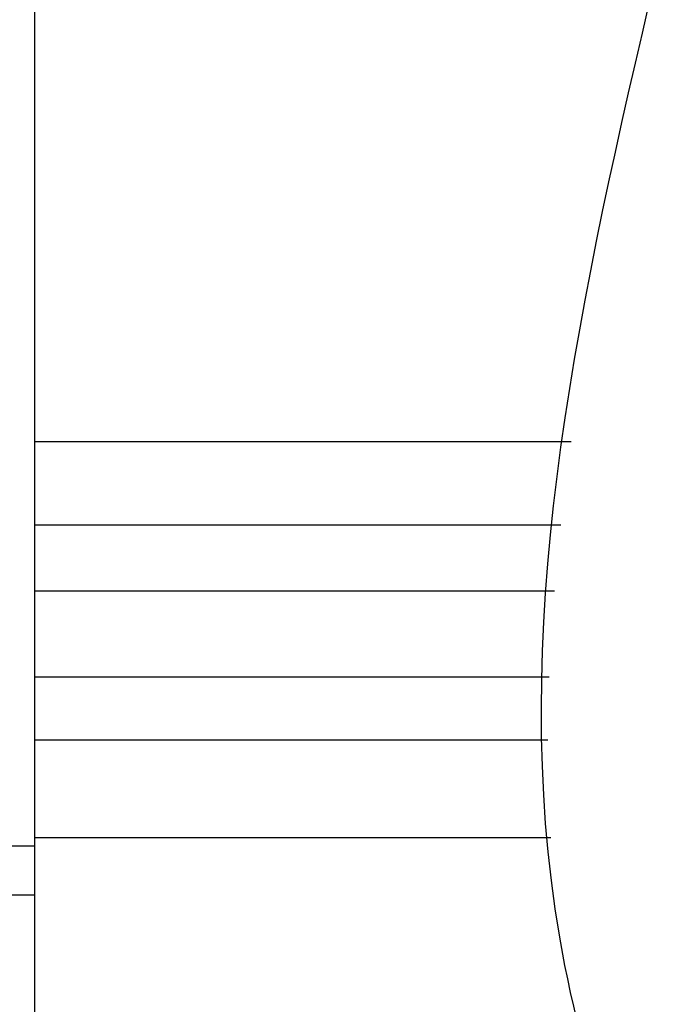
# Model space of a CAD drawing. Header units: millimetres. Extents: x 0 to 1071, y 0 to 742.
# Tile 23 of 130: x 525 to 539, y 190 to 211. Entities that reach past the tile are written whole.
import ezdxf

# ---------------------------------------------------------------- set-up
doc = ezdxf.new("R2010")
doc.units = ezdxf.units.MM
doc.header["$LTSCALE"] = 0.454724
doc.layers.add('NoLayerName_001', color=7, linetype='Continuous')

# ---------------------------------------------------------------- blocks, each defined once
blk = doc.blocks.new('DIM_0002')
at = {"color": 3, "linetype": 'Continuous', "lineweight": 13}
blk.add_arc((59.306, 51.361), 59.306, 300, 210, dxfattribs=at)

msp = doc.modelspace()

# ---------------------------------------------------------------- linework, layer by layer
at = {"layer": 'NoLayerName_001', "color": 7, "linetype": 'Continuous', "lineweight": 25}
for p, q in [((525.461134, 175.647446), (525.461134, 267.147446)), ((536.85679, 201.97438), (525.461134, 201.97438)), ((536.632091, 200.204887), (525.461134, 200.204887)), ((536.497277, 198.803628), (525.461134, 198.803628)), ((536.38755, 196.971663), (525.461134, 196.971663)), ((536.361162, 195.638859), (525.461134, 195.638859)), ((520.961134, 193.397439), (525.461134, 193.397439)), ((536.421981, 193.560704), (525.461134, 193.560704)), ((520.961134, 192.353957), (525.461134, 192.353957))]:
    msp.add_line(p, q, dxfattribs=at)
msp.add_open_spline([(542.693133, 270.616351), (541.243757, 266.449396), (534.721371, 253.900464), (547.31343, 226.657671), (530.411994, 197.008691), (541.54571, 178.777285), (543.961336, 172.73822)], degree=3, knots=[0, 0, 0, 0, 13.23547539, 40.405227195, 80.94527167, 100.458087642, 100.458087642, 100.458087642, 100.458087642], dxfattribs=at)

# ---------------------------------------------------------------- block references
at = {"layer": 'NoLayerName_001', "color": 3, "linetype": 'Continuous', "lineweight": 13}
msp.add_blockref('DIM_0002', (450.65509, 160.036926), dxfattribs=at)

doc.saveas('drawing.dxf')
